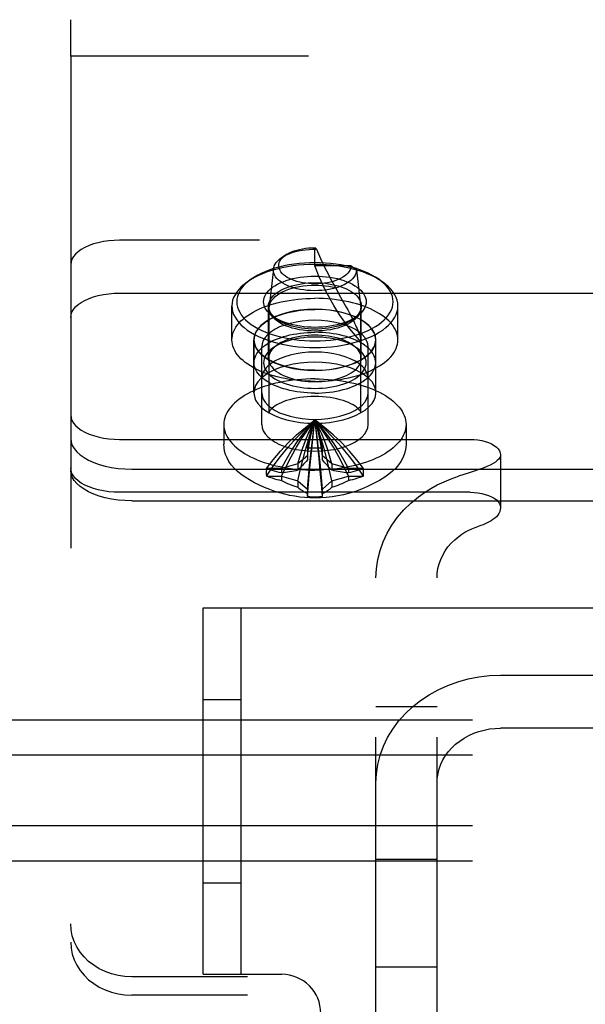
# Model space of a CAD drawing. Header units: inches. Extents: x 0 to 183, y 0 to 118.
# Tile 70 of 80: x 90.07 to 91.22, y 92.98 to 95. Entities that reach past the tile are written whole.
import ezdxf

# ---------------------------------------------------------------- set-up
doc = ezdxf.new("R2010")
doc.units = ezdxf.units.IN
doc.header["$LTSCALE"] = 10.065561
doc.header["$MEASUREMENT"] = 0
doc.linetypes.add('HIDDEN', pattern=[0.2, 0.1, -0.1])
doc.layers.add('DEFAULT_2', color=8, linetype='HIDDEN')

msp = doc.modelspace()

# ---------------------------------------------------------------- linework, layer by layer
at = {"layer": 'DEFAULT_2', "color": 8, "linetype": 'HIDDEN'}
for p, q in [((90.1702, 94.9201), (90.1702, 94.9951)), ((92.6702, 94.9201), (90.1702, 94.9201)), ((90.1702, 94.9201), (90.1702, 93.1072)), ((92.5702, 94.5437), (90.2702, 94.5437)), ((90.6132, 94.5151), (90.6048, 94.51)), ((90.6734, 94.5254), (90.6702, 94.5285)), ((90.6702, 94.4915), (90.6702, 94.5285)), ((90.7442, 94.4915), (90.6702, 94.4915)), ((90.7442, 94.4915), (90.7552, 94.4829)), ((90.5854, 94.4854), (90.5764, 94.4076)), ((90.7552, 94.4829), (90.7642, 94.4049)), ((90.5396, 94.4641), (90.5314, 94.4583)), ((90.8009, 94.4641), (90.809, 94.4583)), ((90.2702, 94.4355), (92.5702, 94.4355)), ((90.5002, 94.34), (90.5002, 94.4093)), ((90.5752, 94.3019), (90.5752, 94.4093)), ((90.5762, 94.4049), (90.5764, 94.4076)), ((90.5762, 94.1912), (90.5762, 94.4049)), ((90.7642, 94.1912), (90.7642, 94.4049)), ((90.7652, 94.3019), (90.7652, 94.4093)), ((90.8402, 94.34), (90.8402, 94.4093)), ((90.5927, 94.3818), (90.5845, 94.3876)), ((90.7478, 94.3818), (90.756, 94.3876)), ((90.5452, 94.2317), (90.5452, 94.34)), ((90.5457, 94.2932), (90.5457, 94.34)), ((90.7947, 94.2932), (90.7947, 94.34)), ((90.7952, 94.2317), (90.7952, 94.34)), ((90.5612, 94.1668), (90.5612, 94.3255)), ((90.5927, 94.3293), (90.5845, 94.3235)), ((90.7478, 94.3293), (90.756, 94.3235)), ((90.7792, 94.1668), (90.7792, 94.3255)), ((90.4837, 94.1668), (90.4837, 94.1265)), ((90.8567, 94.1668), (90.8567, 94.1265)), ((90.2702, 94.1362), (90.9877, 94.1362)), ((90.6548, 94.1186), (90.6547, 94.1177)), ((90.6547, 94.1177), (90.6547, 94.0942)), ((90.6857, 94.1177), (90.6857, 94.1186)), ((90.6857, 94.0942), (90.6857, 94.1177)), ((90.6547, 94.1029), (90.6353, 94.0861)), ((90.7051, 94.0861), (90.6857, 94.1029)), ((91.0502, 94.105), (91.0502, 93.9967)), ((90.2952, 94.0755), (92.5452, 94.0755)), ((90.5719, 94.0764), (90.571, 94.0767)), ((90.6017, 94.0764), (90.5719, 94.0764)), ((90.6353, 94.0861), (90.6017, 94.0764)), ((90.6017, 94.0764), (90.6017, 94.0677)), ((90.6353, 94.0861), (90.6353, 94.0731)), ((90.7387, 94.0764), (90.7051, 94.0861)), ((90.7051, 94.0861), (90.7051, 94.0731)), ((90.7685, 94.0764), (90.7387, 94.0764)), ((90.7387, 94.0764), (90.7387, 94.0677)), ((90.7695, 94.0767), (90.7685, 94.0764)), ((90.571, 94.0612), (90.5719, 94.0609)), ((90.5719, 94.0609), (90.6017, 94.0609)), ((90.6017, 94.0609), (90.6353, 94.0512)), ((90.6017, 94.0609), (90.6017, 94.0522)), ((90.6353, 94.0512), (90.6547, 94.0344)), ((90.6353, 94.0512), (90.6353, 94.0382)), ((90.6857, 94.0344), (90.7051, 94.0512)), ((90.7051, 94.0512), (90.7387, 94.0609)), ((90.7051, 94.0512), (90.7051, 94.0382)), ((90.7387, 94.0609), (90.7685, 94.0609)), ((90.7387, 94.0609), (90.7387, 94.0522)), ((90.7685, 94.0609), (90.7695, 94.0612)), ((90.6547, 94.0344), (90.6547, 94.0195)), ((90.6857, 94.0195), (90.6857, 94.0344)), ((90.9877, 94.028), (90.2702, 94.028)), ((90.2952, 94.0105), (92.5452, 94.0105)), ((90.6547, 94.0195), (90.6548, 94.0193)), ((90.6857, 94.0193), (90.6857, 94.0195)), ((90.7952, 92.5206), (90.7952, 93.8529)), ((90.9202, 92.5206), (90.9202, 93.8529)), ((90.4412, 93.7917), (92.4412, 93.7917)), ((90.4412, 93.0417), (90.4412, 93.7917)), ((90.5192, 93.0417), (90.5192, 93.7917)), ((91.0502, 93.6537), (91.7902, 93.6537)), ((90.4412, 93.6042), (90.5192, 93.6042)), ((90.9202, 93.5887), (90.7952, 93.5887)), ((111.1242, 93.562), (89.1242, 93.562)), ((91.7902, 93.5455), (91.0502, 93.5455)), ((111.1242, 93.4898), (89.1242, 93.4898)), ((111.1242, 93.3455), (89.1242, 93.3455)), ((111.1242, 93.2733), (89.1242, 93.2733)), ((90.9202, 93.2767), (90.7952, 93.2767)), ((90.4412, 93.2292), (90.5192, 93.2292)), ((90.4412, 93.0417), (90.6022, 93.0417)), ((90.9202, 93.0562), (90.7952, 93.0562)), ((92.5452, 93.0365), (90.2952, 93.0365)), ((92.5452, 92.999), (90.2952, 92.999))]:
    msp.add_line(p, q, dxfattribs=at)
for points in [[(90.2702, 94.5437), (90.259, 94.5434), (90.248, 94.5425), (90.2372, 94.5409), (90.2268, 94.5388), (90.217, 94.5361), (90.2079, 94.5328), (90.1995, 94.5291), (90.192, 94.5249), (90.1856, 94.5203), (90.1801, 94.5154), (90.1758, 94.5102), (90.1727, 94.5049), (90.1709, 94.4994), (90.1702, 94.4937)], [(90.5965, 94.4947), (90.5973, 94.4979), (90.5987, 94.5011), (90.6006, 94.5041), (90.6031, 94.5071), (90.6061, 94.51), (90.6096, 94.5127), (90.6132, 94.5151)], [(90.6048, 94.51), (90.6068, 94.5112), (90.612, 94.5139), (90.6176, 94.5163), (90.6237, 94.5185), (90.6302, 94.5204), (90.6369, 94.522), (90.6439, 94.5233), (90.6511, 94.5243), (90.6585, 94.525), (90.6659, 94.5254), (90.6734, 94.5254)], [(90.6132, 94.5151), (90.6178, 94.5177), (90.6226, 94.5199), (90.6277, 94.5218), (90.6332, 94.5236), (90.6389, 94.5251), (90.6449, 94.5263), (90.651, 94.5273), (90.6574, 94.528), (90.6637, 94.5284), (90.6702, 94.5285)], [(90.6734, 94.5254), (90.6774, 94.5159), (90.6817, 94.5062), (90.6863, 94.4962), (90.6912, 94.4862), (90.6963, 94.4761), (90.7016, 94.4662), (90.7069, 94.4565), (90.7122, 94.447)], [(90.6702, 94.4943), (90.6588, 94.4941), (90.6474, 94.4935), (90.6361, 94.4925), (90.6248, 94.4912), (90.6138, 94.4894), (90.6029, 94.4873), (90.5924, 94.4848), (90.5822, 94.482), (90.5725, 94.4788), (90.5632, 94.4753), (90.5544, 94.4715), (90.5462, 94.4674), (90.5385, 94.463), (90.5314, 94.4583)], [(90.6702, 94.4979), (90.6595, 94.4977), (90.6488, 94.4972), (90.6381, 94.4963), (90.6275, 94.495), (90.6171, 94.4934), (90.6069, 94.4914), (90.597, 94.489), (90.5874, 94.4864), (90.5782, 94.4834), (90.5695, 94.4801), (90.5612, 94.4765), (90.5535, 94.4726), (90.5463, 94.4685), (90.5396, 94.4641)], [(90.5854, 94.4854), (90.5858, 94.4876), (90.5869, 94.4913), (90.5887, 94.495), (90.5912, 94.4985), (90.5942, 94.5019), (90.5978, 94.5052), (90.602, 94.5083), (90.6048, 94.51)], [(90.7442, 94.4915), (90.744, 94.4884), (90.7431, 94.4852), (90.7418, 94.4821), (90.7399, 94.479), (90.7374, 94.4761), (90.7345, 94.4732), (90.731, 94.4705), (90.7271, 94.4679), (90.7228, 94.4655), (90.718, 94.4633), (90.7129, 94.4613), (90.7075, 94.4596), (90.7018, 94.4581), (90.6958, 94.4568), (90.6896, 94.4558), (90.6833, 94.4551), (90.6769, 94.4547), (90.6705, 94.4545), (90.664, 94.4547), (90.6576, 94.4551), (90.6513, 94.4558), (90.6451, 94.4567), (90.6392, 94.458), (90.6334, 94.4594), (90.628, 94.4612), (90.6228, 94.4631), (90.618, 94.4653), (90.6137, 94.4677), (90.6097, 94.4702), (90.6062, 94.473), (90.6032, 94.4758), (90.6007, 94.4788), (90.5988, 94.4819), (90.5974, 94.485), (90.5965, 94.4882), (90.5962, 94.4915), (90.5965, 94.4947)], [(90.8009, 94.4641), (90.7942, 94.4685), (90.787, 94.4726), (90.7792, 94.4765), (90.771, 94.4801), (90.7622, 94.4834), (90.753, 94.4864), (90.7435, 94.489), (90.7336, 94.4914), (90.7234, 94.4934), (90.713, 94.495), (90.7024, 94.4963), (90.6917, 94.4972), (90.681, 94.4977), (90.6702, 94.4979)], [(90.809, 94.4583), (90.8019, 94.463), (90.7943, 94.4674), (90.786, 94.4715), (90.7773, 94.4753), (90.768, 94.4788), (90.7582, 94.482), (90.7481, 94.4848), (90.7375, 94.4873), (90.7267, 94.4894), (90.7156, 94.4912), (90.7044, 94.4925), (90.693, 94.4935), (90.6816, 94.4941), (90.6702, 94.4943)], [(90.7642, 94.3356), (90.7565, 94.3445), (90.749, 94.3534), (90.7418, 94.3625), (90.7348, 94.3717), (90.728, 94.3811), (90.7215, 94.3906), (90.7152, 94.4002), (90.7092, 94.4099), (90.7034, 94.4198), (90.6979, 94.4298), (90.6926, 94.4398), (90.6876, 94.45), (90.6828, 94.4602), (90.6784, 94.4706), (90.6742, 94.481), (90.6702, 94.4915)], [(90.7552, 94.4829), (90.7549, 94.4793), (90.754, 94.4756), (90.7524, 94.472), (90.7501, 94.4685), (90.7473, 94.465), (90.7439, 94.4617), (90.7398, 94.4585), (90.7353, 94.4556), (90.7302, 94.4528), (90.7247, 94.4503), (90.7187, 94.448), (90.7124, 94.446), (90.7057, 94.4443), (90.6988, 94.4429), (90.6917, 94.4418), (90.6844, 94.441), (90.6769, 94.4406), (90.6695, 94.4404), (90.662, 94.4406), (90.6546, 94.4411), (90.6473, 94.442), (90.6402, 94.4432), (90.6333, 94.4446), (90.6267, 94.4464), (90.6205, 94.4485), (90.6146, 94.4508), (90.6092, 94.4534), (90.6042, 94.4562), (90.5997, 94.4592), (90.5958, 94.4624), (90.5925, 94.4657), (90.5898, 94.4692), (90.5877, 94.4728), (90.5862, 94.4764), (90.5854, 94.4802), (90.5853, 94.4839), (90.5854, 94.4854)], [(90.5314, 94.4583), (90.5251, 94.4535), (90.5194, 94.4484), (90.5144, 94.4432), (90.5101, 94.4378), (90.5066, 94.4322), (90.5038, 94.4266), (90.5018, 94.4209), (90.5006, 94.4151), (90.5002, 94.4093)], [(90.5396, 94.4641), (90.5336, 94.4596), (90.5282, 94.4548), (90.5235, 94.4499), (90.5195, 94.4448), (90.5162, 94.4396), (90.5136, 94.4342), (90.5117, 94.4288), (90.5106, 94.4234), (90.5102, 94.4179), (90.5106, 94.4125), (90.5117, 94.407), (90.5136, 94.4016), (90.5162, 94.3963), (90.5195, 94.3911), (90.5235, 94.386), (90.5282, 94.381), (90.5336, 94.3763), (90.5396, 94.3717), (90.5463, 94.3673), (90.5535, 94.3632), (90.5612, 94.3594), (90.5695, 94.3558), (90.5782, 94.3525), (90.5874, 94.3495), (90.597, 94.3468), (90.6069, 94.3445), (90.6171, 94.3425), (90.6275, 94.3408), (90.6381, 94.3396), (90.6488, 94.3386), (90.6595, 94.3381), (90.6702, 94.3379)], [(90.5845, 94.3876), (90.5835, 94.3883), (90.5794, 94.3916), (90.5757, 94.3951), (90.5725, 94.3987), (90.5699, 94.4024), (90.5679, 94.4062), (90.5664, 94.4101), (90.5655, 94.414), (90.5652, 94.4179), (90.5655, 94.4219), (90.5664, 94.4258), (90.5679, 94.4296), (90.5699, 94.4334), (90.5725, 94.4371), (90.5757, 94.4408), (90.5794, 94.4442), (90.5836, 94.4476), (90.5882, 94.4507), (90.5934, 94.4537), (90.5989, 94.4565), (90.6049, 94.459), (90.6112, 94.4614), (90.6179, 94.4635), (90.625, 94.4653), (90.6322, 94.4669), (90.6397, 94.4681), (90.6473, 94.4691), (90.6549, 94.4699), (90.6626, 94.4703), (90.6702, 94.4704)], [(90.5752, 94.4093), (90.5755, 94.4128), (90.5763, 94.4164), (90.5776, 94.4199), (90.5795, 94.4233), (90.5818, 94.4267), (90.5847, 94.4299), (90.588, 94.4331), (90.5918, 94.4361), (90.596, 94.4389), (90.6007, 94.4416), (90.6057, 94.4441), (90.6111, 94.4464), (90.6169, 94.4486), (90.6229, 94.4505), (90.6293, 94.4521), (90.6358, 94.4535), (90.6426, 94.4547), (90.6494, 94.4556), (90.6564, 94.4563), (90.6633, 94.4566), (90.6702, 94.4568)], [(90.5764, 94.4076), (90.5766, 94.409), (90.5777, 94.4131), (90.5794, 94.4171), (90.5819, 94.4211), (90.5851, 94.4249), (90.5889, 94.4285), (90.5933, 94.432), (90.5983, 94.4352), (90.6039, 94.4382), (90.61, 94.441), (90.6166, 94.4435), (90.6235, 94.4457), (90.6308, 94.4476), (90.6384, 94.4492), (90.6462, 94.4504), (90.6542, 94.4512), (90.6622, 94.4518), (90.6702, 94.4519)], [(90.6702, 94.4704), (90.6779, 94.4703), (90.6855, 94.4699), (90.6932, 94.4691), (90.7008, 94.4681), (90.7082, 94.4669), (90.7155, 94.4653), (90.7225, 94.4634), (90.7292, 94.4614), (90.7356, 94.459), (90.7415, 94.4565), (90.7471, 94.4537), (90.7522, 94.4507), (90.7569, 94.4476), (90.7611, 94.4442), (90.7648, 94.4407), (90.7679, 94.4371), (90.7705, 94.4334), (90.7726, 94.4296), (90.774, 94.4258), (90.7749, 94.4218), (90.7752, 94.4179), (90.7749, 94.414), (90.774, 94.4101), (90.7726, 94.4062), (90.7705, 94.4024), (90.7679, 94.3987), (90.7648, 94.3951), (90.7611, 94.3916), (90.7569, 94.3883), (90.756, 94.3876)], [(90.6702, 94.3379), (90.681, 94.3381), (90.6917, 94.3386), (90.7024, 94.3396), (90.7129, 94.3408), (90.7234, 94.3425), (90.7336, 94.3445), (90.7435, 94.3468), (90.753, 94.3495), (90.7622, 94.3525), (90.771, 94.3558), (90.7792, 94.3594), (90.787, 94.3632), (90.7942, 94.3673), (90.8008, 94.3717), (90.8068, 94.3763), (90.8122, 94.381), (90.8169, 94.386), (90.8209, 94.3911), (90.8243, 94.3963), (90.8269, 94.4016), (90.8287, 94.407), (90.8298, 94.4124), (90.8302, 94.4179), (90.8298, 94.4234), (90.8287, 94.4288), (90.8269, 94.4342), (90.8243, 94.4395), (90.8209, 94.4448), (90.8169, 94.4499), (90.8122, 94.4548), (90.8068, 94.4596), (90.8009, 94.4641)], [(90.6702, 94.4568), (90.6771, 94.4566), (90.6841, 94.4563), (90.691, 94.4556), (90.6979, 94.4547), (90.7046, 94.4535), (90.7112, 94.4521), (90.7175, 94.4505), (90.7236, 94.4486), (90.7293, 94.4464), (90.7347, 94.4441), (90.7398, 94.4416), (90.7444, 94.4389), (90.7486, 94.4361), (90.7524, 94.4331), (90.7558, 94.4299), (90.7586, 94.4266), (90.761, 94.4233), (90.7628, 94.4198), (90.7642, 94.4163), (90.765, 94.4128), (90.7652, 94.4093)], [(90.6702, 94.4519), (90.6774, 94.4518), (90.6845, 94.4514), (90.6917, 94.4507), (90.6987, 94.4497), (90.7055, 94.4485), (90.7122, 94.447)], [(90.8402, 94.4093), (90.8398, 94.4151), (90.8386, 94.4209), (90.8367, 94.4266), (90.8339, 94.4322), (90.8304, 94.4378), (90.8261, 94.4432), (90.8211, 94.4484), (90.8154, 94.4535), (90.809, 94.4583)], [(90.1702, 94.3855), (90.1709, 94.3911), (90.1727, 94.3966), (90.1758, 94.402), (90.1801, 94.4072), (90.1856, 94.4121), (90.192, 94.4166), (90.1995, 94.4208), (90.2079, 94.4246), (90.217, 94.4278), (90.2268, 94.4305), (90.2372, 94.4327), (90.248, 94.4342), (90.259, 94.4352), (90.2702, 94.4355)], [(90.7122, 94.447), (90.7163, 94.4395), (90.7201, 94.4324), (90.7342, 94.4069)], [(90.5002, 94.34), (90.5005, 94.3444), (90.5012, 94.3489), (90.5023, 94.3533), (90.5039, 94.3577), (90.506, 94.362), (90.5085, 94.3662), (90.5115, 94.3704), (90.5149, 94.3746), (90.5188, 94.3786), (90.523, 94.3825), (90.5276, 94.3863), (90.5327, 94.3899), (90.5381, 94.3935), (90.5439, 94.3969), (90.55, 94.4001), (90.5565, 94.4031), (90.5632, 94.406), (90.5703, 94.4087), (90.5776, 94.4113), (90.5852, 94.4136), (90.593, 94.4157), (90.6011, 94.4176), (90.6093, 94.4193), (90.6177, 94.4208), (90.6262, 94.4221), (90.6349, 94.4231), (90.6436, 94.4239), (90.6525, 94.4245), (90.6613, 94.4249), (90.6702, 94.425)], [(90.8402, 94.34), (90.84, 94.3444), (90.8393, 94.3489), (90.8381, 94.3533), (90.8365, 94.3577), (90.8344, 94.362), (90.8319, 94.3662), (90.8289, 94.3704), (90.8255, 94.3746), (90.8217, 94.3786), (90.8174, 94.3825), (90.8128, 94.3863), (90.8078, 94.3899), (90.8023, 94.3935), (90.7966, 94.3969), (90.7904, 94.4001), (90.784, 94.4031), (90.7772, 94.406), (90.7701, 94.4087), (90.7628, 94.4113), (90.7552, 94.4136), (90.7474, 94.4157), (90.7394, 94.4176), (90.7311, 94.4193), (90.7228, 94.4208), (90.7142, 94.4221), (90.7056, 94.4231), (90.6968, 94.4239), (90.688, 94.4245), (90.6791, 94.4249), (90.6702, 94.425)], [(90.5002, 94.4093), (90.5006, 94.4034), (90.5018, 94.3977), (90.5038, 94.3919), (90.5066, 94.3863), (90.5101, 94.3807), (90.5144, 94.3753), (90.5194, 94.3701), (90.5251, 94.365), (90.5315, 94.3601), (90.5385, 94.3555), (90.5462, 94.3511), (90.5544, 94.347), (90.5632, 94.3432), (90.5725, 94.3397), (90.5822, 94.3365), (90.5924, 94.3337), (90.6029, 94.3312), (90.6138, 94.3291), (90.6248, 94.3273), (90.6361, 94.326), (90.6474, 94.325), (90.6588, 94.3245), (90.6702, 94.3243)], [(90.7952, 94.34), (90.7943, 94.3476), (90.7916, 94.3549), (90.7871, 94.3621), (90.7809, 94.369), (90.7731, 94.3755), (90.7638, 94.3814), (90.7531, 94.3868), (90.7412, 94.3914), (90.7283, 94.3953), (90.7145, 94.3984), (90.7001, 94.4007), (90.6853, 94.402), (90.6702, 94.4025), (90.6552, 94.402), (90.6403, 94.4007), (90.6259, 94.3984), (90.6121, 94.3953), (90.5992, 94.3914), (90.5873, 94.3868), (90.5767, 94.3814), (90.5674, 94.3755), (90.5595, 94.369), (90.5534, 94.3621), (90.5489, 94.3549), (90.5462, 94.3476), (90.5452, 94.34)], [(90.5457, 94.34), (90.546, 94.3437), (90.5466, 94.3475), (90.5478, 94.3512), (90.5493, 94.3549), (90.5514, 94.3585), (90.5538, 94.3621), (90.5567, 94.3655), (90.56, 94.3689), (90.5637, 94.3722), (90.5678, 94.3753), (90.5722, 94.3784), (90.577, 94.3813), (90.5822, 94.384), (90.5877, 94.3866), (90.5934, 94.389), (90.5995, 94.3912), (90.6058, 94.3933), (90.6124, 94.3951), (90.6191, 94.3967), (90.6261, 94.3982), (90.6332, 94.3994), (90.6404, 94.4004), (90.6478, 94.4012), (90.6552, 94.4018), (90.6627, 94.4021), (90.6702, 94.4022)], [(90.5927, 94.3818), (90.5918, 94.3825), (90.588, 94.3855), (90.5847, 94.3886), (90.5818, 94.3919), (90.5795, 94.3952), (90.5776, 94.3987), (90.5763, 94.4022), (90.5755, 94.4057), (90.5752, 94.4093)], [(90.6702, 94.3579), (90.6622, 94.3581), (90.6542, 94.3586), (90.6462, 94.3595), (90.6384, 94.3607), (90.6308, 94.3623), (90.6235, 94.3641), (90.6166, 94.3663), (90.61, 94.3688), (90.6039, 94.3716), (90.5983, 94.3746), (90.5933, 94.3779), (90.5889, 94.3814), (90.5851, 94.385), (90.5819, 94.3888), (90.5794, 94.3927), (90.5777, 94.3967), (90.5766, 94.4008), (90.5762, 94.4049)], [(90.6702, 94.3243), (90.6816, 94.3245), (90.693, 94.325), (90.7044, 94.326), (90.7156, 94.3273), (90.7267, 94.3291), (90.7375, 94.3312), (90.748, 94.3337), (90.7582, 94.3365), (90.768, 94.3397), (90.7772, 94.3432), (90.786, 94.347), (90.7943, 94.3511), (90.8019, 94.3555), (90.809, 94.3601), (90.8154, 94.365), (90.8211, 94.3701), (90.8261, 94.3753), (90.8304, 94.3807), (90.8339, 94.3863), (90.8367, 94.3919), (90.8386, 94.3977), (90.8398, 94.4034), (90.8402, 94.4093)], [(90.7642, 94.4049), (90.7639, 94.4008), (90.7628, 94.3967), (90.761, 94.3927), (90.7585, 94.3888), (90.7554, 94.385), (90.7516, 94.3814), (90.7471, 94.3779), (90.7421, 94.3746), (90.7365, 94.3716), (90.7304, 94.3688), (90.7239, 94.3663), (90.7169, 94.3641), (90.7096, 94.3623), (90.702, 94.3607), (90.6942, 94.3595), (90.6863, 94.3586), (90.6783, 94.3581), (90.6702, 94.3579)], [(90.7947, 94.34), (90.7945, 94.3437), (90.7938, 94.3475), (90.7927, 94.3512), (90.7911, 94.3549), (90.7891, 94.3585), (90.7866, 94.3621), (90.7838, 94.3655), (90.7805, 94.3689), (90.7768, 94.3722), (90.7727, 94.3753), (90.7682, 94.3784), (90.7634, 94.3813), (90.7583, 94.384), (90.7528, 94.3866), (90.747, 94.389), (90.7409, 94.3912), (90.7346, 94.3933), (90.7281, 94.3951), (90.7213, 94.3967), (90.7144, 94.3982), (90.7073, 94.3994), (90.7, 94.4004), (90.6927, 94.4012), (90.6852, 94.4018), (90.6778, 94.4021), (90.6702, 94.4022)], [(90.7342, 94.4069), (90.7373, 94.4013), (90.7401, 94.3961), (90.7428, 94.3911), (90.7452, 94.3864), (90.7475, 94.382), (90.7496, 94.3779), (90.7515, 94.374), (90.7533, 94.3703), (90.7549, 94.3667), (90.7564, 94.3633), (90.7578, 94.3601), (90.759, 94.3569), (90.7602, 94.3539), (90.7612, 94.3509), (90.7621, 94.348), (90.7629, 94.3452), (90.7634, 94.3425), (90.7639, 94.3401), (90.7641, 94.3378), (90.7642, 94.3356)], [(90.7652, 94.4093), (90.765, 94.4057), (90.7642, 94.4022), (90.7628, 94.3987), (90.761, 94.3952), (90.7586, 94.3919), (90.7558, 94.3886), (90.7524, 94.3855), (90.7486, 94.3824), (90.7478, 94.3818)], [(90.7792, 94.3255), (90.7784, 94.3321), (90.7761, 94.3385), (90.7721, 94.3448), (90.7667, 94.3508), (90.7599, 94.3564), (90.7518, 94.3616), (90.7425, 94.3663), (90.7321, 94.3703), (90.7209, 94.3737), (90.7089, 94.3764), (90.6963, 94.3784), (90.6834, 94.3796), (90.6702, 94.38), (90.6571, 94.3796), (90.6441, 94.3784), (90.6316, 94.3764), (90.6196, 94.3737), (90.6083, 94.3703), (90.5979, 94.3663), (90.5886, 94.3616), (90.5805, 94.3564), (90.5737, 94.3508), (90.5683, 94.3448), (90.5644, 94.3385), (90.562, 94.3321), (90.5612, 94.3255)], [(90.6702, 94.3654), (90.6626, 94.3656), (90.6549, 94.366), (90.6472, 94.3667), (90.6397, 94.3677), (90.6322, 94.369), (90.6249, 94.3706), (90.6179, 94.3724), (90.6112, 94.3745), (90.6049, 94.3768), (90.5989, 94.3794), (90.5933, 94.3822), (90.5882, 94.3851), (90.5845, 94.3876)], [(90.6702, 94.3618), (90.6633, 94.3619), (90.6564, 94.3623), (90.6494, 94.3629), (90.6426, 94.3638), (90.6358, 94.365), (90.6293, 94.3664), (90.6229, 94.3681), (90.6168, 94.37), (90.6111, 94.3721), (90.6057, 94.3744), (90.6007, 94.3769), (90.596, 94.3796), (90.5927, 94.3818)], [(90.756, 94.3876), (90.7522, 94.3851), (90.7471, 94.3822), (90.7415, 94.3794), (90.7356, 94.3768), (90.7292, 94.3745), (90.7225, 94.3724), (90.7155, 94.3706), (90.7082, 94.369), (90.7008, 94.3677), (90.6932, 94.3667), (90.6855, 94.366), (90.6779, 94.3656), (90.6702, 94.3654)], [(90.7478, 94.3818), (90.7444, 94.3796), (90.7398, 94.3769), (90.7347, 94.3744), (90.7293, 94.3721), (90.7236, 94.37), (90.7175, 94.3681), (90.7112, 94.3664), (90.7046, 94.365), (90.6979, 94.3638), (90.691, 94.3629), (90.6841, 94.3623), (90.6771, 94.3619), (90.6702, 94.3618)], [(90.5457, 94.2932), (90.546, 94.297), (90.5466, 94.3007), (90.5478, 94.3044), (90.5493, 94.3081), (90.5514, 94.3117), (90.5538, 94.3153), (90.5567, 94.3188), (90.56, 94.3221), (90.5637, 94.3254), (90.5678, 94.3286), (90.5722, 94.3316), (90.577, 94.3345), (90.5822, 94.3372), (90.5877, 94.3398), (90.5934, 94.3422), (90.5995, 94.3444), (90.6058, 94.3465), (90.6124, 94.3483), (90.6191, 94.35), (90.6261, 94.3514), (90.6332, 94.3526), (90.6404, 94.3537), (90.6478, 94.3544), (90.6552, 94.355), (90.6627, 94.3553), (90.6702, 94.3555)], [(90.7947, 94.2932), (90.7945, 94.297), (90.7938, 94.3007), (90.7927, 94.3044), (90.7911, 94.3081), (90.7891, 94.3117), (90.7866, 94.3153), (90.7838, 94.3188), (90.7805, 94.3221), (90.7768, 94.3254), (90.7727, 94.3286), (90.7682, 94.3316), (90.7634, 94.3345), (90.7583, 94.3372), (90.7528, 94.3398), (90.747, 94.3422), (90.7409, 94.3444), (90.7346, 94.3465), (90.7281, 94.3483), (90.7213, 94.35), (90.7144, 94.3514), (90.7073, 94.3526), (90.7, 94.3537), (90.6927, 94.3544), (90.6852, 94.355), (90.6778, 94.3553), (90.6702, 94.3555)], [(90.6702, 94.255), (90.6613, 94.2551), (90.6525, 94.2554), (90.6436, 94.256), (90.6349, 94.2568), (90.6262, 94.2579), (90.6177, 94.2591), (90.6093, 94.2606), (90.6011, 94.2623), (90.593, 94.2642), (90.5852, 94.2664), (90.5776, 94.2687), (90.5703, 94.2712), (90.5632, 94.2739), (90.5565, 94.2768), (90.55, 94.2799), (90.5439, 94.2831), (90.5381, 94.2865), (90.5327, 94.29), (90.5276, 94.2937), (90.523, 94.2975), (90.5188, 94.3014), (90.5149, 94.3054), (90.5115, 94.3095), (90.5085, 94.3137), (90.506, 94.318), (90.5039, 94.3223), (90.5023, 94.3267), (90.5012, 94.3311), (90.5005, 94.3355), (90.5002, 94.34)], [(90.5452, 94.34), (90.5462, 94.3324), (90.5489, 94.325), (90.5534, 94.3178), (90.5595, 94.3109), (90.5674, 94.3045), (90.5767, 94.2985), (90.5873, 94.2932), (90.5992, 94.2885), (90.6121, 94.2846), (90.6259, 94.2815), (90.6403, 94.2793), (90.6552, 94.2779), (90.6702, 94.2775), (90.6853, 94.2779), (90.7001, 94.2793), (90.7145, 94.2815), (90.7283, 94.2846), (90.7412, 94.2885), (90.7531, 94.2932), (90.7638, 94.2985), (90.7731, 94.3045), (90.7809, 94.3109), (90.7871, 94.3178), (90.7916, 94.325), (90.7943, 94.3324), (90.7952, 94.34)], [(90.6702, 94.2777), (90.6627, 94.2778), (90.6552, 94.2782), (90.6478, 94.2787), (90.6404, 94.2795), (90.6332, 94.2805), (90.6261, 94.2818), (90.6191, 94.2832), (90.6124, 94.2849), (90.6058, 94.2867), (90.5995, 94.2887), (90.5934, 94.291), (90.5877, 94.2934), (90.5822, 94.296), (90.577, 94.2987), (90.5722, 94.3016), (90.5678, 94.3046), (90.5637, 94.3078), (90.56, 94.311), (90.5567, 94.3144), (90.5538, 94.3179), (90.5514, 94.3215), (90.5493, 94.3251), (90.5478, 94.3288), (90.5466, 94.3325), (90.546, 94.3362), (90.5457, 94.34)], [(90.6702, 94.3457), (90.6626, 94.3456), (90.6549, 94.3452), (90.6473, 94.3444), (90.6397, 94.3434), (90.6322, 94.3422), (90.625, 94.3406), (90.6179, 94.3387), (90.6112, 94.3366), (90.6049, 94.3343), (90.5989, 94.3318), (90.5934, 94.329), (90.5882, 94.326), (90.5845, 94.3235)], [(90.6702, 94.3494), (90.6633, 94.3492), (90.6564, 94.3489), (90.6494, 94.3482), (90.6426, 94.3473), (90.6358, 94.3462), (90.6293, 94.3447), (90.6229, 94.3431), (90.6169, 94.3412), (90.6111, 94.3391), (90.6057, 94.3367), (90.6007, 94.3342), (90.596, 94.3315), (90.5927, 94.3293)], [(90.7478, 94.3293), (90.7444, 94.3315), (90.7398, 94.3342), (90.7347, 94.3367), (90.7293, 94.3391), (90.7236, 94.3412), (90.7175, 94.3431), (90.7112, 94.3447), (90.7046, 94.3461), (90.6979, 94.3473), (90.691, 94.3482), (90.6841, 94.3489), (90.6771, 94.3492), (90.6702, 94.3494)], [(90.756, 94.3235), (90.7522, 94.326), (90.7471, 94.329), (90.7415, 94.3317), (90.7356, 94.3343), (90.7292, 94.3366), (90.7225, 94.3387), (90.7155, 94.3406), (90.7082, 94.3421), (90.7008, 94.3434), (90.6932, 94.3444), (90.6855, 94.3452), (90.6779, 94.3456), (90.6702, 94.3457)], [(90.6702, 94.2777), (90.6778, 94.2778), (90.6852, 94.2782), (90.6927, 94.2787), (90.7, 94.2795), (90.7073, 94.2805), (90.7144, 94.2818), (90.7213, 94.2832), (90.7281, 94.2849), (90.7346, 94.2867), (90.7409, 94.2887), (90.747, 94.291), (90.7528, 94.2934), (90.7583, 94.296), (90.7634, 94.2987), (90.7682, 94.3016), (90.7727, 94.3046), (90.7768, 94.3078), (90.7805, 94.311), (90.7838, 94.3144), (90.7866, 94.3179), (90.7891, 94.3215), (90.7911, 94.3251), (90.7927, 94.3288), (90.7938, 94.3325), (90.7945, 94.3362), (90.7947, 94.34)], [(90.6702, 94.255), (90.6791, 94.2551), (90.688, 94.2554), (90.6968, 94.256), (90.7056, 94.2568), (90.7142, 94.2579), (90.7228, 94.2591), (90.7311, 94.2606), (90.7394, 94.2623), (90.7474, 94.2642), (90.7552, 94.2664), (90.7628, 94.2687), (90.7701, 94.2712), (90.7772, 94.2739), (90.784, 94.2768), (90.7904, 94.2799), (90.7966, 94.2831), (90.8023, 94.2865), (90.8078, 94.29), (90.8128, 94.2937), (90.8174, 94.2975), (90.8217, 94.3014), (90.8255, 94.3054), (90.8289, 94.3095), (90.8319, 94.3137), (90.8344, 94.318), (90.8365, 94.3223), (90.8381, 94.3267), (90.8393, 94.3311), (90.84, 94.3355), (90.8402, 94.34)], [(90.7792, 94.2605), (90.7784, 94.2671), (90.7761, 94.2736), (90.7721, 94.2798), (90.7667, 94.2859), (90.7599, 94.2915), (90.7518, 94.2967), (90.7425, 94.3013), (90.7321, 94.3054), (90.7209, 94.3088), (90.7089, 94.3115), (90.6963, 94.3134), (90.6834, 94.3146), (90.6702, 94.315), (90.6571, 94.3146), (90.6441, 94.3134), (90.6316, 94.3115), (90.6196, 94.3088), (90.6083, 94.3054), (90.5979, 94.3013), (90.5886, 94.2967), (90.5805, 94.2915), (90.5737, 94.2859), (90.5683, 94.2798), (90.5644, 94.2736), (90.562, 94.2671), (90.5612, 94.2605)], [(90.5845, 94.3235), (90.5836, 94.3228), (90.5794, 94.3195), (90.5757, 94.316), (90.5725, 94.3124), (90.5699, 94.3087), (90.5679, 94.3049), (90.5664, 94.3011), (90.5655, 94.2971), (90.5652, 94.2932), (90.5655, 94.2893), (90.5664, 94.2854), (90.5679, 94.2815), (90.5699, 94.2777), (90.5725, 94.274), (90.5757, 94.2704), (90.5794, 94.2669), (90.5835, 94.2636), (90.5882, 94.2604), (90.5933, 94.2575), (90.5989, 94.2547), (90.6049, 94.2521), (90.6112, 94.2498), (90.6179, 94.2477), (90.6249, 94.2458), (90.6322, 94.2443), (90.6397, 94.243), (90.6472, 94.242), (90.6549, 94.2413), (90.6626, 94.2409), (90.6702, 94.2407)], [(90.5927, 94.3293), (90.5918, 94.3287), (90.588, 94.3257), (90.5847, 94.3225), (90.5818, 94.3193), (90.5795, 94.3159), (90.5776, 94.3125), (90.5763, 94.309), (90.5755, 94.3054), (90.5752, 94.3019)], [(90.6702, 94.2407), (90.6779, 94.2409), (90.6855, 94.2413), (90.6932, 94.242), (90.7008, 94.243), (90.7082, 94.2443), (90.7155, 94.2458), (90.7225, 94.2477), (90.7292, 94.2498), (90.7356, 94.2521), (90.7415, 94.2547), (90.7471, 94.2574), (90.7522, 94.2604), (90.7569, 94.2636), (90.7611, 94.2669), (90.7648, 94.2704), (90.7679, 94.274), (90.7705, 94.2777), (90.7726, 94.2815), (90.774, 94.2854), (90.7749, 94.2893), (90.7752, 94.2932), (90.7749, 94.2971), (90.774, 94.301), (90.7726, 94.3049), (90.7705, 94.3087), (90.7679, 94.3124), (90.7648, 94.316), (90.7611, 94.3195), (90.7569, 94.3228), (90.756, 94.3235)], [(90.7652, 94.3019), (90.765, 94.3054), (90.7642, 94.309), (90.7628, 94.3125), (90.761, 94.3159), (90.7586, 94.3193), (90.7558, 94.3225), (90.7524, 94.3257), (90.7486, 94.3287), (90.7478, 94.3293)], [(90.7952, 94.2317), (90.7943, 94.2393), (90.7916, 94.2467), (90.7871, 94.2539), (90.7809, 94.2608), (90.7731, 94.2672), (90.7638, 94.2732), (90.7531, 94.2785), (90.7412, 94.2832), (90.7283, 94.2871), (90.7145, 94.2902), (90.7001, 94.2924), (90.6853, 94.2938), (90.6702, 94.2942), (90.6552, 94.2938), (90.6403, 94.2924), (90.6259, 94.2902), (90.6121, 94.2871), (90.5992, 94.2832), (90.5873, 94.2785), (90.5767, 94.2732), (90.5674, 94.2672), (90.5595, 94.2608), (90.5534, 94.2539), (90.5489, 94.2467), (90.5462, 94.2393), (90.5452, 94.2317)], [(90.6702, 94.231), (90.6627, 94.2311), (90.6552, 94.2314), (90.6478, 94.232), (90.6404, 94.2328), (90.6332, 94.2338), (90.6261, 94.235), (90.6191, 94.2364), (90.6124, 94.2381), (90.6058, 94.2399), (90.5995, 94.242), (90.5934, 94.2442), (90.5877, 94.2466), (90.5822, 94.2492), (90.577, 94.2519), (90.5722, 94.2548), (90.5678, 94.2579), (90.5637, 94.261), (90.56, 94.2643), (90.5567, 94.2677), (90.5538, 94.2711), (90.5514, 94.2747), (90.5493, 94.2783), (90.5478, 94.282), (90.5466, 94.2857), (90.546, 94.2895), (90.5457, 94.2932)], [(90.5752, 94.3019), (90.5755, 94.2983), (90.5763, 94.2948), (90.5776, 94.2913), (90.5795, 94.2878), (90.5818, 94.2845), (90.5847, 94.2812), (90.588, 94.2781), (90.5918, 94.2751), (90.596, 94.2722), (90.6007, 94.2695), (90.6057, 94.267), (90.6111, 94.2647), (90.6168, 94.2626), (90.6229, 94.2607), (90.6293, 94.259), (90.6358, 94.2576), (90.6426, 94.2564), (90.6494, 94.2555), (90.6564, 94.2549), (90.6633, 94.2545), (90.6702, 94.2544)], [(90.6702, 94.2544), (90.6771, 94.2545), (90.6841, 94.2549), (90.691, 94.2555), (90.6979, 94.2564), (90.7046, 94.2576), (90.7112, 94.259), (90.7175, 94.2607), (90.7236, 94.2626), (90.7293, 94.2647), (90.7347, 94.267), (90.7398, 94.2695), (90.7444, 94.2722), (90.7486, 94.2751), (90.7524, 94.2781), (90.7558, 94.2812), (90.7586, 94.2845), (90.761, 94.2878), (90.7628, 94.2913), (90.7642, 94.2948), (90.765, 94.2983), (90.7652, 94.3019)], [(90.6702, 94.231), (90.6778, 94.2311), (90.6852, 94.2314), (90.6927, 94.232), (90.7, 94.2328), (90.7073, 94.2338), (90.7144, 94.235), (90.7213, 94.2364), (90.7281, 94.2381), (90.7346, 94.2399), (90.7409, 94.242), (90.747, 94.2442), (90.7528, 94.2466), (90.7583, 94.2492), (90.7634, 94.2519), (90.7682, 94.2548), (90.7727, 94.2579), (90.7768, 94.261), (90.7805, 94.2643), (90.7838, 94.2677), (90.7866, 94.2711), (90.7891, 94.2747), (90.7911, 94.2783), (90.7927, 94.282), (90.7938, 94.2857), (90.7945, 94.2895), (90.7947, 94.2932)], [(90.6702, 94.26), (90.6611, 94.2599), (90.6519, 94.2596), (90.6429, 94.259), (90.6338, 94.2582), (90.6249, 94.2572), (90.6161, 94.256), (90.6074, 94.2546), (90.5989, 94.2529), (90.5905, 94.2511), (90.5823, 94.249), (90.5743, 94.2468), (90.5666, 94.2443), (90.5591, 94.2417), (90.5519, 94.2389), (90.545, 94.2359), (90.5383, 94.2327), (90.532, 94.2294), (90.5261, 94.2259), (90.5204, 94.2223), (90.5152, 94.2186), (90.5103, 94.2147), (90.5057, 94.2107), (90.5016, 94.2066), (90.4979, 94.2025), (90.4946, 94.1982), (90.4918, 94.1938), (90.4893, 94.1894), (90.4873, 94.185), (90.4857, 94.1805), (90.4846, 94.1759), (90.4839, 94.1713), (90.4837, 94.1668)], [(90.6702, 94.26), (90.6794, 94.2599), (90.6885, 94.2596), (90.6976, 94.259), (90.7066, 94.2582), (90.7155, 94.2572), (90.7244, 94.256), (90.7331, 94.2546), (90.7416, 94.2529), (90.75, 94.2511), (90.7581, 94.249), (90.7661, 94.2468), (90.7738, 94.2443), (90.7813, 94.2417), (90.7885, 94.2389), (90.7955, 94.2359), (90.8021, 94.2327), (90.8084, 94.2294), (90.8144, 94.2259), (90.82, 94.2223), (90.8253, 94.2186), (90.8302, 94.2147), (90.8347, 94.2107), (90.8388, 94.2066), (90.8425, 94.2025), (90.8458, 94.1982), (90.8487, 94.1938), (90.8511, 94.1894), (90.8531, 94.185), (90.8547, 94.1805), (90.8558, 94.1759), (90.8565, 94.1713), (90.8567, 94.1668)], [(90.5452, 94.2317), (90.5462, 94.2241), (90.5489, 94.2168), (90.5534, 94.2096), (90.5595, 94.2027), (90.5674, 94.1962), (90.5767, 94.1903), (90.5873, 94.1849), (90.5992, 94.1803), (90.6121, 94.1764), (90.6259, 94.1733), (90.6403, 94.171), (90.6552, 94.1697), (90.6702, 94.1692), (90.6853, 94.1697), (90.7001, 94.171), (90.7145, 94.1733), (90.7283, 94.1764), (90.7412, 94.1803), (90.7531, 94.1849), (90.7638, 94.1903), (90.7731, 94.1962), (90.7809, 94.2027), (90.7871, 94.2096), (90.7916, 94.2168), (90.7943, 94.2241), (90.7952, 94.2317)], [(90.5612, 94.2317), (90.562, 94.2251), (90.5644, 94.2187), (90.5683, 94.2124), (90.5737, 94.2064), (90.5805, 94.2008), (90.5886, 94.1956), (90.5979, 94.1909), (90.6083, 94.1869), (90.6196, 94.1835), (90.6316, 94.1808), (90.6441, 94.1788), (90.6571, 94.1776), (90.6702, 94.1772), (90.6834, 94.1776), (90.6963, 94.1788), (90.7089, 94.1808), (90.7209, 94.1835), (90.7321, 94.1869), (90.7425, 94.1909), (90.7518, 94.1956), (90.7599, 94.2008), (90.7667, 94.2064), (90.7721, 94.2124), (90.7761, 94.2187), (90.7784, 94.2251), (90.7792, 94.2317)], [(90.6702, 94.2241), (90.6624, 94.224), (90.6546, 94.2235), (90.6469, 94.2228), (90.6394, 94.2218), (90.6321, 94.2206), (90.6252, 94.2191), (90.6185, 94.2175), (90.6123, 94.2156), (90.6066, 94.2136), (90.6013, 94.2114), (90.5965, 94.2092), (90.5922, 94.2069), (90.5885, 94.2046), (90.5853, 94.2024), (90.5827, 94.2003), (90.5805, 94.1982), (90.5789, 94.1964), (90.5777, 94.1947), (90.5769, 94.1934), (90.5764, 94.1923), (90.5763, 94.1916), (90.5762, 94.1912)], [(90.7642, 94.1912), (90.7642, 94.1916), (90.764, 94.1923), (90.7636, 94.1934), (90.7628, 94.1948), (90.7615, 94.1964), (90.7599, 94.1983), (90.7577, 94.2003), (90.7551, 94.2025), (90.7519, 94.2047), (90.7482, 94.207), (90.7439, 94.2092), (90.7391, 94.2115), (90.7338, 94.2136), (90.7281, 94.2156), (90.7219, 94.2175), (90.7153, 94.2191), (90.7083, 94.2206), (90.7011, 94.2218), (90.6936, 94.2228), (90.6859, 94.2235), (90.6781, 94.224), (90.6702, 94.2241)], [(90.1702, 94.1862), (90.1709, 94.1806), (90.1727, 94.1751), (90.1758, 94.1697), (90.1801, 94.1645), (90.1856, 94.1596), (90.192, 94.1551), (90.1995, 94.1509), (90.2079, 94.1471), (90.217, 94.1439), (90.2268, 94.1412), (90.2372, 94.139), (90.248, 94.1375), (90.259, 94.1365), (90.2702, 94.1362)], [(90.571, 94.0612), (90.5847, 94.0814), (90.5995, 94.1012), (90.6155, 94.1205), (90.6326, 94.1394), (90.6508, 94.1579), (90.6702, 94.176)], [(90.571, 94.0767), (90.5847, 94.0947), (90.5995, 94.1122), (90.6155, 94.129), (90.6326, 94.1453), (90.6508, 94.1609), (90.6702, 94.176)], [(90.6017, 94.0609), (90.6112, 94.0811), (90.6214, 94.1009), (90.6324, 94.1203), (90.6442, 94.1393), (90.6568, 94.1579), (90.6702, 94.176)], [(90.6017, 94.0764), (90.6112, 94.0945), (90.6214, 94.112), (90.6324, 94.1289), (90.6442, 94.1452), (90.6568, 94.1609), (90.6702, 94.176)], [(90.6353, 94.0512), (90.6401, 94.0727), (90.6453, 94.094), (90.651, 94.115), (90.657, 94.1356), (90.6634, 94.156), (90.6702, 94.176)], [(90.6353, 94.0861), (90.6401, 94.1028), (90.6453, 94.1189), (90.651, 94.1342), (90.657, 94.1489), (90.6634, 94.1628), (90.6702, 94.176)], [(90.6547, 94.0344), (90.6569, 94.0583), (90.6592, 94.082), (90.6617, 94.1057), (90.6643, 94.1293), (90.6672, 94.1527), (90.6702, 94.176)], [(90.6547, 94.1029), (90.6569, 94.1173), (90.6592, 94.1309), (90.6617, 94.1435), (90.6643, 94.1552), (90.6672, 94.1661), (90.6702, 94.176)], [(90.6548, 94.0193), (90.6569, 94.0453), (90.6592, 94.0713), (90.6617, 94.0974), (90.6644, 94.1235), (90.6672, 94.1497), (90.6702, 94.176)], [(90.6548, 94.1186), (90.6569, 94.1309), (90.6592, 94.142), (90.6617, 94.1521), (90.6644, 94.1612), (90.6672, 94.1691), (90.6702, 94.176)], [(90.7695, 94.0767), (90.7558, 94.0947), (90.741, 94.1122), (90.725, 94.129), (90.7079, 94.1453), (90.6896, 94.1609), (90.6702, 94.176)], [(90.7695, 94.0612), (90.7558, 94.0814), (90.741, 94.1012), (90.725, 94.1205), (90.7079, 94.1394), (90.6896, 94.1579), (90.6702, 94.176)], [(90.7387, 94.0764), (90.7293, 94.0945), (90.719, 94.112), (90.708, 94.1289), (90.6962, 94.1452), (90.6836, 94.1609), (90.6702, 94.176)], [(90.7387, 94.0609), (90.7293, 94.0811), (90.719, 94.1009), (90.708, 94.1203), (90.6962, 94.1393), (90.6836, 94.1579), (90.6702, 94.176)], [(90.6857, 94.0344), (90.6836, 94.0583), (90.6813, 94.082), (90.6788, 94.1057), (90.6761, 94.1293), (90.6733, 94.1527), (90.6702, 94.176)], [(90.6857, 94.0193), (90.6836, 94.0453), (90.6812, 94.0713), (90.6788, 94.0974), (90.6761, 94.1235), (90.6732, 94.1497), (90.6702, 94.176)], [(90.7051, 94.0861), (90.7003, 94.1028), (90.6951, 94.1189), (90.6895, 94.1342), (90.6835, 94.1489), (90.677, 94.1628), (90.6702, 94.176)], [(90.7051, 94.0512), (90.7003, 94.0727), (90.6951, 94.094), (90.6895, 94.115), (90.6835, 94.1356), (90.677, 94.156), (90.6702, 94.176)], [(90.6857, 94.1186), (90.6836, 94.1309), (90.6812, 94.142), (90.6788, 94.1521), (90.6761, 94.1612), (90.6732, 94.1691), (90.6702, 94.176)], [(90.6857, 94.1029), (90.6836, 94.1173), (90.6813, 94.1309), (90.6788, 94.1435), (90.6761, 94.1552), (90.6733, 94.1661), (90.6702, 94.176)], [(90.4837, 94.1668), (90.4839, 94.1622), (90.4846, 94.1576), (90.4857, 94.1531), (90.4873, 94.1486), (90.4893, 94.1441), (90.4918, 94.1397), (90.4946, 94.1354), (90.4979, 94.1311), (90.5016, 94.1269), (90.5057, 94.1228), (90.5103, 94.1188), (90.5152, 94.115), (90.5204, 94.1112), (90.5261, 94.1076), (90.532, 94.1042), (90.5383, 94.1008), (90.545, 94.0977), (90.5519, 94.0947), (90.5591, 94.0919), (90.5666, 94.0892), (90.5743, 94.0868), (90.5823, 94.0845), (90.5905, 94.0825), (90.5989, 94.0806), (90.6074, 94.079), (90.6161, 94.0775), (90.6249, 94.0763), (90.6338, 94.0753), (90.6429, 94.0745), (90.6519, 94.074), (90.6611, 94.0736), (90.6702, 94.0735)], [(90.5612, 94.1668), (90.562, 94.1602), (90.5644, 94.1537), (90.5683, 94.1474), (90.5737, 94.1414), (90.5805, 94.1358), (90.5886, 94.1306), (90.5979, 94.126), (90.6083, 94.1219), (90.6196, 94.1185), (90.6316, 94.1158), (90.6441, 94.1139), (90.6571, 94.1127), (90.6702, 94.1123), (90.6834, 94.1127), (90.6963, 94.1139), (90.7089, 94.1158), (90.7209, 94.1185), (90.7321, 94.1219), (90.7425, 94.126), (90.7518, 94.1306), (90.7599, 94.1358), (90.7667, 94.1414), (90.7721, 94.1474), (90.7761, 94.1537), (90.7784, 94.1602), (90.7792, 94.1668)], [(90.8567, 94.1668), (90.8565, 94.1622), (90.8558, 94.1576), (90.8547, 94.1531), (90.8531, 94.1486), (90.8511, 94.1441), (90.8487, 94.1397), (90.8458, 94.1354), (90.8425, 94.1311), (90.8388, 94.1269), (90.8347, 94.1228), (90.8302, 94.1188), (90.8253, 94.115), (90.82, 94.1112), (90.8144, 94.1076), (90.8084, 94.1042), (90.8021, 94.1008), (90.7955, 94.0977), (90.7885, 94.0947), (90.7813, 94.0919), (90.7738, 94.0892), (90.7661, 94.0868), (90.7581, 94.0845), (90.75, 94.0825), (90.7416, 94.0806), (90.7331, 94.079), (90.7244, 94.0775), (90.7155, 94.0763), (90.7066, 94.0753), (90.6976, 94.0745), (90.6885, 94.074), (90.6794, 94.0736), (90.6702, 94.0735)], [(90.1702, 94.138), (90.171, 94.1309), (90.1734, 94.1241), (90.1772, 94.1173), (90.1826, 94.1109), (90.1894, 94.1047), (90.1975, 94.099), (90.2068, 94.0938), (90.2173, 94.0891), (90.2287, 94.0851), (90.241, 94.0817), (90.2539, 94.079), (90.2674, 94.077), (90.2811, 94.0759), (90.2952, 94.0755)], [(90.9877, 94.1362), (90.9959, 94.136), (91.0039, 94.1352), (91.0116, 94.1338), (91.019, 94.132), (91.0258, 94.1298), (91.0319, 94.1271), (91.0373, 94.124), (91.0418, 94.1206), (91.0455, 94.1169), (91.0481, 94.1131), (91.0497, 94.1091), (91.0502, 94.105)], [(90.5271, 94.0591), (90.5188, 94.065), (90.5113, 94.0712), (90.5046, 94.0777), (90.4989, 94.0844), (90.4942, 94.0913), (90.4903, 94.0983), (90.4874, 94.1053), (90.4853, 94.1124), (90.4841, 94.1194), (90.4837, 94.1265)], [(90.6702, 94.1184), (90.6676, 94.1184), (90.665, 94.1184), (90.6625, 94.1184), (90.6599, 94.1185), (90.6573, 94.1185), (90.6548, 94.1186)], [(90.6857, 94.1186), (90.6831, 94.1185), (90.6806, 94.1185), (90.678, 94.1184), (90.6754, 94.1184), (90.6728, 94.1184), (90.6702, 94.1184)], [(90.8567, 94.1265), (90.8563, 94.1195), (90.8551, 94.1124), (90.8531, 94.1054), (90.8501, 94.0983), (90.8463, 94.0913), (90.8415, 94.0845), (90.8358, 94.0777), (90.8292, 94.0712), (90.8217, 94.065), (90.8133, 94.0591)], [(90.6547, 94.0942), (90.6521, 94.0911), (90.6496, 94.0881), (90.6471, 94.0853), (90.6447, 94.0827), (90.6423, 94.0801), (90.64, 94.0777), (90.6376, 94.0754), (90.6353, 94.0731)], [(90.7051, 94.0731), (90.7028, 94.0754), (90.7005, 94.0777), (90.6981, 94.0801), (90.6957, 94.0827), (90.6933, 94.0853), (90.6908, 94.0881), (90.6883, 94.0911), (90.6857, 94.0942)], [(91.0502, 94.105), (91.0498, 94.102), (91.0486, 94.099), (91.0466, 94.096), (91.0436, 94.093), (91.0397, 94.09), (91.0348, 94.0869), (91.0289, 94.0838), (91.0221, 94.0807), (91.0143, 94.0776), (91.0056, 94.0744), (90.996, 94.071), (90.9857, 94.0676), (90.9749, 94.0642), (90.9638, 94.0607)], [(90.2702, 94.028), (90.259, 94.0283), (90.248, 94.0292), (90.2372, 94.0308), (90.2268, 94.0329), (90.217, 94.0356), (90.2079, 94.0389), (90.1995, 94.0426), (90.192, 94.0468), (90.1856, 94.0514), (90.1801, 94.0563), (90.1758, 94.0615), (90.1727, 94.0668), (90.1709, 94.0723), (90.1702, 94.078)], [(90.2952, 94.0105), (90.2811, 94.0109), (90.2674, 94.0121), (90.2539, 94.014), (90.241, 94.0167), (90.2287, 94.0201), (90.2173, 94.0242), (90.2068, 94.0288), (90.1975, 94.0341), (90.1894, 94.0398), (90.1826, 94.0459), (90.1772, 94.0524), (90.1734, 94.0591), (90.171, 94.066), (90.1702, 94.073)], [(90.571, 94.0767), (90.5708, 94.0739), (90.5707, 94.0712), (90.5707, 94.0686), (90.5707, 94.0661), (90.5708, 94.0636), (90.571, 94.0612)], [(90.6017, 94.0677), (90.5972, 94.0687), (90.5925, 94.07), (90.5876, 94.0713), (90.5826, 94.0728), (90.5773, 94.0745), (90.5719, 94.0764)], [(90.6353, 94.0731), (90.6311, 94.0721), (90.6269, 94.0713), (90.6227, 94.0705), (90.6185, 94.0697), (90.6143, 94.0691), (90.6101, 94.0685), (90.6059, 94.068), (90.6017, 94.0677)], [(90.7387, 94.0677), (90.7345, 94.068), (90.7303, 94.0685), (90.7261, 94.0691), (90.7219, 94.0697), (90.7177, 94.0705), (90.7135, 94.0713), (90.7093, 94.0721), (90.7051, 94.0731)], [(90.7685, 94.0764), (90.7631, 94.0745), (90.7579, 94.0728), (90.7528, 94.0713), (90.7479, 94.07), (90.7432, 94.0687), (90.7387, 94.0677)], [(90.7695, 94.0612), (90.7696, 94.0636), (90.7697, 94.0661), (90.7697, 94.0686), (90.7697, 94.0712), (90.7696, 94.0739), (90.7695, 94.0767)], [(90.6702, 94.0165), (90.6598, 94.0167), (90.6496, 94.0173), (90.6393, 94.0183), (90.6291, 94.0198), (90.6188, 94.0216), (90.6086, 94.0239), (90.5983, 94.0266), (90.588, 94.0298), (90.5776, 94.0335), (90.5671, 94.0377), (90.5567, 94.0424), (90.5465, 94.0476), (90.5366, 94.0532), (90.5271, 94.0591)], [(90.5719, 94.0609), (90.5773, 94.059), (90.5826, 94.0573), (90.5876, 94.0558), (90.5925, 94.0545), (90.5972, 94.0532), (90.6017, 94.0522)], [(90.6017, 94.0522), (90.6059, 94.0501), (90.6101, 94.0482), (90.6143, 94.0463), (90.6185, 94.0445), (90.6227, 94.0428), (90.6269, 94.0412), (90.6311, 94.0397), (90.6353, 94.0382)], [(90.8133, 94.0591), (90.8022, 94.0522), (90.7904, 94.0457), (90.778, 94.0397), (90.7654, 94.0344), (90.753, 94.0299), (90.7408, 94.0262), (90.7288, 94.0231), (90.7169, 94.0207), (90.7052, 94.0189), (90.6935, 94.0175), (90.6819, 94.0168), (90.6702, 94.0165)], [(90.7051, 94.0382), (90.7093, 94.0397), (90.7135, 94.0412), (90.7177, 94.0428), (90.7219, 94.0445), (90.7261, 94.0463), (90.7303, 94.0482), (90.7345, 94.0501), (90.7387, 94.0522)], [(90.7387, 94.0522), (90.7432, 94.0532), (90.7479, 94.0545), (90.7528, 94.0558), (90.7579, 94.0573), (90.7631, 94.059), (90.7685, 94.0609)], [(90.8822, 94.019), (90.8945, 94.0278), (90.9073, 94.0358), (90.9207, 94.0431), (90.9347, 94.0497), (90.949, 94.0556), (90.9638, 94.0607)], [(90.6353, 94.0382), (90.6376, 94.0364), (90.64, 94.0347), (90.6423, 94.0331), (90.6447, 94.0315), (90.6471, 94.0299), (90.6496, 94.0284), (90.6521, 94.027), (90.6547, 94.0257)], [(90.6857, 94.0257), (90.6883, 94.027), (90.6908, 94.0284), (90.6933, 94.0299), (90.6957, 94.0315), (90.6981, 94.0331), (90.7005, 94.0347), (90.7028, 94.0364), (90.7051, 94.0382)], [(90.6548, 94.0193), (90.6573, 94.0192), (90.6599, 94.0191), (90.6625, 94.019), (90.665, 94.0189), (90.6676, 94.0189), (90.6702, 94.0189)], [(90.6702, 94.0189), (90.6728, 94.0189), (90.6754, 94.0189), (90.678, 94.019), (90.6806, 94.0191), (90.6831, 94.0192), (90.6857, 94.0193)], [(90.7952, 93.8529), (90.7962, 93.8717), (90.7989, 93.8903), (90.8035, 93.9087), (90.8099, 93.9267), (90.818, 93.9441), (90.8278, 93.9609), (90.8392, 93.9768), (90.8521, 93.9919), (90.8664, 94.006), (90.8822, 94.019)], [(90.9877, 94.028), (90.9959, 94.0277), (91.0039, 94.0269), (91.0116, 94.0256), (91.019, 94.0238), (91.0258, 94.0215), (91.0319, 94.0188), (91.0373, 94.0157), (91.0418, 94.0124), (91.0455, 94.0087), (91.0481, 94.0048), (91.0497, 94.0008), (91.0502, 93.9967)], [(91.0502, 93.9967), (91.0497, 93.9924), (91.0486, 93.9884), (91.0468, 93.9847), (91.0444, 93.9812), (91.0416, 93.978), (91.0383, 93.975), (91.0347, 93.9723), (91.0308, 93.9697), (91.0268, 93.9674), (91.0227, 93.9653), (91.0185, 93.9634), (91.0143, 93.9617), (91.0102, 93.9601), (91.0061, 93.9588)], [(90.9646, 93.9376), (90.9708, 93.942), (90.9774, 93.9461), (90.9842, 93.9499), (90.9913, 93.9533), (90.9986, 93.9562), (91.0061, 93.9588)], [(90.9202, 93.8529), (90.9207, 93.8625), (90.9221, 93.872), (90.9244, 93.8813), (90.9277, 93.8905), (90.9318, 93.8994), (90.9368, 93.9079), (90.9426, 93.9161), (90.9492, 93.9238), (90.9565, 93.9309), (90.9646, 93.9376)], [(90.7952, 93.4329), (90.7962, 93.4522), (90.7991, 93.4712), (90.8039, 93.49), (90.8106, 93.5084), (90.8191, 93.5262), (90.8294, 93.5433), (90.8413, 93.5596), (90.8549, 93.5748), (90.8699, 93.589), (90.8863, 93.6021), (90.904, 93.6138), (90.9227, 93.6241), (90.9425, 93.633), (90.963, 93.6404), (90.9842, 93.6462), (91.0059, 93.6504), (91.0279, 93.6529), (91.0502, 93.6537)], [(90.9202, 93.4329), (90.9207, 93.4427), (90.9222, 93.4524), (90.9247, 93.462), (90.9281, 93.4714), (90.9324, 93.4805), (90.9376, 93.4892), (90.9437, 93.4975), (90.9506, 93.5053), (90.9583, 93.5125), (90.9667, 93.5191), (90.9757, 93.5251), (90.9852, 93.5304), (90.9953, 93.5349), (91.0058, 93.5387), (91.0166, 93.5416), (91.0276, 93.5438), (91.0389, 93.545), (91.0502, 93.5455)], [(90.2952, 93.0365), (90.2811, 93.0372), (90.2674, 93.0392), (90.2539, 93.0425), (90.241, 93.0472), (90.2287, 93.0531), (90.2173, 93.0601), (90.2068, 93.0682), (90.1975, 93.0772), (90.1894, 93.0871), (90.1826, 93.0978), (90.1772, 93.109), (90.1734, 93.1206), (90.171, 93.1325), (90.1702, 93.1447)], [(90.1702, 93.1072), (90.171, 93.095), (90.1734, 93.0831), (90.1772, 93.0715), (90.1826, 93.0603), (90.1894, 93.0496), (90.1975, 93.0397), (90.2068, 93.0307), (90.2173, 93.0226), (90.2287, 93.0156), (90.241, 93.0097), (90.2539, 93.005), (90.2674, 93.0017), (90.2811, 92.9997), (90.2952, 92.999)]]:
    msp.add_lwpolyline(points, dxfattribs=at)
msp.add_arc((90.6022, 92.9617), 0.08, 0, 90, dxfattribs=at)

doc.saveas('drawing.dxf')
